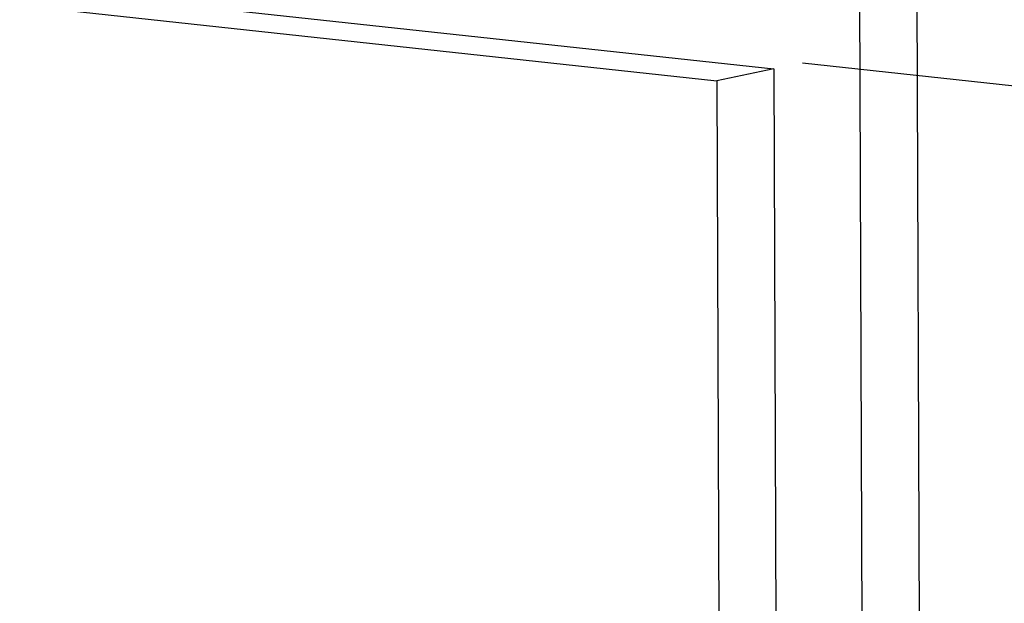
# Model space of a CAD drawing. Header units: millimetres. Extents: x 0 to 2100, y 0 to 1485.
# Tile 42 of 44: x 1642 to 1744, y 1254 to 1314. Entities that reach past the tile are written whole.
import ezdxf

# ---------------------------------------------------------------- set-up
doc = ezdxf.new("R2010")
doc.units = ezdxf.units.MM
doc.header["$LTSCALE"] = 5

msp = doc.modelspace()

# ---------------------------------------------------------------- linework, layer by layer
at = {"color": 7, "linetype": 'Continuous', "lineweight": 25}
for p, q in [((1321.964, 1352.333), (1720.099, 1309.165)), ((1734.815, 1351.799), (1735.542, 1144.221)), ((1316.022, 1351.095), (1714.157, 1307.927)), ((1728.873, 1350.561), (1729.6, 1142.983)), ((1720.099, 1309.165), (1714.157, 1307.927)), ((1720.099, 1309.165), (1720.687, 1141.126)), ((1714.157, 1307.927), (1714.745, 1139.888))]:
    msp.add_line(p, q, dxfattribs=at)
at = {"color": 7, "linetype": 'Continuous'}
msp.add_line((1723.07, 1309.785), (2004.579, 1279.262), dxfattribs=at)

doc.saveas('drawing.dxf')
